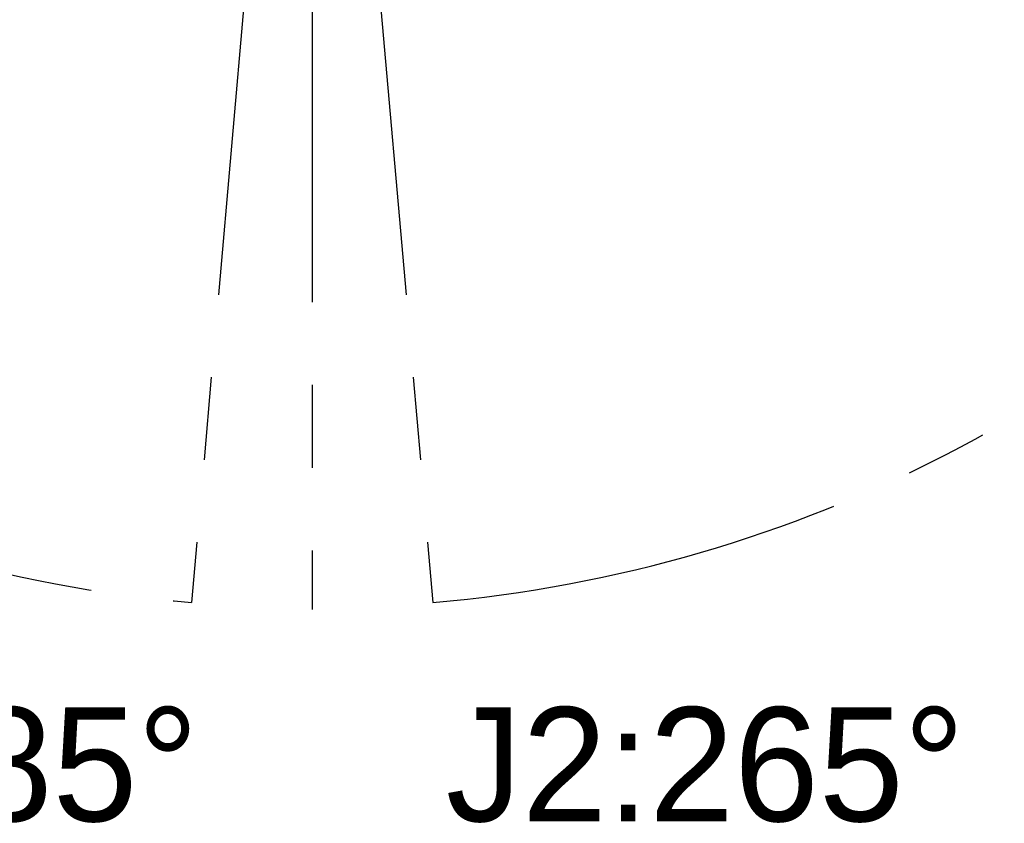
# Model space of a CAD drawing. Header units: millimetres. Extents: x 0 to 4200, y 0 to 2974.
# Tile 11 of 40: x 1173 to 1475, y 1316 to 1563. Entities that reach past the tile are written whole.
import ezdxf

# ---------------------------------------------------------------- set-up
doc = ezdxf.new("R2010")
doc.units = ezdxf.units.MM
doc.header["$LTSCALE"] = 10
doc.linetypes.add('CENTERX2', pattern=[20.32, 12.7, -2.54, 2.54, -2.54])
doc.layers.add('中心线层', color=6, linetype='CENTERX2', lineweight=25)
doc.layers.add('标注层', color=150, linetype='Continuous', lineweight=18)
doc.styles.add('SLDTEXTSTYLE1', font='txt')

# ---------------------------------------------------------------- blocks, each defined once
blk = doc.blocks.new('SW_CENTERMARKSYMBOL_1')
at = {"layer": '中心线层', "color": 0}
blk.add_line((0, -1), (0, -425.5), dxfattribs=at)

msp = doc.modelspace()

# ---------------------------------------------------------------- linework, layer by layer
at = {"layer": '中心线层', "linetype": 'CENTERX2'}
for q in [(1225.261, 1384.16), (1299.343, 1384.16)]:
    msp.add_line((1262.302, 1807.542), q, dxfattribs=at)
for centre, radius, start, end in [((1262.302, 1807.542), 425, 275, 265), ((837.302, 1807.542), 395, 20, 340)]:
    msp.add_arc(centre, radius, start, end, dxfattribs=at)

# ---------------------------------------------------------------- block references
at = {"layer": '中心线层'}
msp.add_blockref('SW_CENTERMARKSYMBOL_1', (1262.302, 1807.542), dxfattribs=at)

# ---------------------------------------------------------------- texts
at = {"layer": '标注层', "char_height": 35, "attachment_point": 1, "style": 'SLDTEXTSTYLE1'}
for s, insert, width in [('J2:85%%D', (1094.133, 1352.055), 283.12849), ('J2:265%%D', (1303.32, 1352.055), 333.18436)]:
    msp.add_mtext(s, dxfattribs=dict(at, insert=insert, width=width))

doc.saveas('drawing.dxf')
